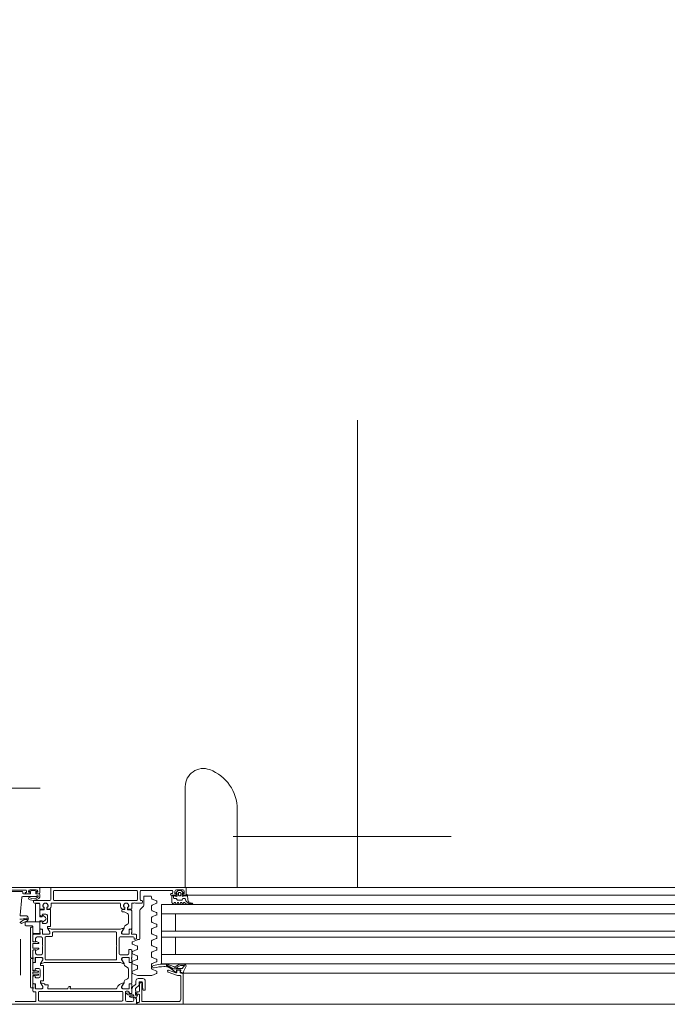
# Model space of a CAD drawing. Header units: centimetres. Extents: x -2424 to 1783, y 5 to 2907.
# Tile 85 of 99: x 392 to 434, y 1664 to 1727. Entities that reach past the tile are written whole.
import ezdxf

# ---------------------------------------------------------------- set-up
doc = ezdxf.new("R2010")
doc.units = ezdxf.units.CM
doc.linetypes.add('Dash', pattern=[60, 30, -30])
doc.linetypes.add('Długa kreska', pattern=[142.875, 95.25, -47.625])
for name, color, linetype, lineweight in [('A-DETL', 90, 'Continuous', 9), ('A-DETL-GENF', 92, 'Continuous', 9), ('A-DOOR', 31, 'Continuous', 13)]:
    doc.layers.add(name, color=color, linetype=linetype, lineweight=lineweight)

msp = doc.modelspace()

# ---------------------------------------------------------------- linework, layer by layer
at = {"layer": 'A-DETL', "color": 251, "linetype": 'Długa kreska', "lineweight": 9}
msp.add_line((536.377, 1678.001), (3.377, 1678.001), dxfattribs=at)
at = {"layer": 'A-DETL', "color": 251, "linetype": 'Dash', "lineweight": 9}
msp.add_line((419.89, 1674.891), (405.89, 1674.891), dxfattribs=at)
msp.add_open_spline([(413.877, 1671.626), (413.877, 2096.657), (413.877, 2119.326), (413.877, 2190.854), (413.877, 2616.826)], degree=3, knots=[0, 0, 0, 0, 5.678351, 11.366988, 11.366988, 11.366988, 11.366988], dxfattribs=at)
at = {"layer": 'A-DETL-GENF', "color": 251, "lineweight": 9}
for p, q in [((339.277, 1671.626), (488.477, 1671.626)), ((468.377, 1671.126), (406.227, 1671.126)), ((468.377, 1670.526), (406.227, 1670.526)), ((468.377, 1669.926), (406.227, 1669.926)), ((468.377, 1668.826), (406.227, 1668.826)), ((468.377, 1668.426), (406.227, 1668.426)), ((468.377, 1667.326), (406.227, 1667.326)), ((468.377, 1666.726), (406.227, 1666.726)), ((406.227, 1666.126), (472.957, 1666.126)), ((489.377, 1664.126), (338.377, 1664.126))]:
    msp.add_line(p, q, dxfattribs=at)
at = {"layer": 'A-DOOR', "color": 251, "lineweight": 9}
for p, q in [((402.81, 1678.099), (402.81, 1671.626)), ((406.143, 1671.626), (406.143, 1676.642)), ((381.627, 1671.626), (393.427, 1671.626)), ((392.567, 1671.456), (391.277, 1671.456)), ((392.327, 1671.371), (391.477, 1671.371)), ((392.377, 1671.276), (392.377, 1671.321)), ((392.38, 1671.046), (393.22, 1671.046)), ((392.797, 1671.226), (392.587, 1671.226)), ((392.797, 1671.346), (392.847, 1671.346)), ((393.247, 1671.476), (392.847, 1671.476)), ((393.247, 1671.346), (393.297, 1671.346)), ((393.427, 1671.226), (393.297, 1671.226)), ((393.477, 1671.576), (393.477, 1671.276)), ((393.477, 1670.996), (393.477, 1671.176)), ((394.177, 1671.576), (394.177, 1670.846)), ((402.827, 1671.626), (394.227, 1671.626)), ((394.347, 1670.846), (394.347, 1671.376)), ((394.397, 1671.426), (399.697, 1671.426)), ((399.747, 1671.376), (399.747, 1670.846)), ((399.917, 1670.846), (399.917, 1671.376)), ((399.967, 1671.426), (401.967, 1671.426)), ((400.147, 1671.026), (400.147, 1670.467)), ((400.597, 1671.076), (400.197, 1671.076)), ((400.647, 1670.929), (400.647, 1671.026)), ((401.867, 1671.196), (401.867, 1671.176)), ((401.967, 1671.246), (401.917, 1671.246)), ((401.917, 1671.126), (402.197, 1671.126)), ((402.187, 1671.096), (401.977, 1671.096)), ((402.017, 1671.376), (402.017, 1671.296)), ((402.049, 1671.096), (402.049, 1670.976)), ((402.33, 1671.411), (402.226, 1671.307)), ((402.247, 1671.476), (402.647, 1671.476)), ((402.247, 1671.256), (402.257, 1671.256)), ((402.287, 1671.226), (402.287, 1671.096)), ((402.529, 1671.426), (402.365, 1671.426)), ((402.367, 1671.146), (402.367, 1671.256)), ((402.417, 1671.306), (402.477, 1671.306)), ((402.477, 1671.096), (402.417, 1671.096)), ((402.527, 1671.256), (402.527, 1671.146)), ((402.668, 1671.307), (402.564, 1671.411)), ((402.607, 1671.096), (402.607, 1671.226)), ((402.637, 1671.256), (402.647, 1671.256)), ((402.697, 1671.126), (402.827, 1671.126)), ((402.827, 1671.626), (408.027, 1671.626)), ((402.877, 1671.176), (402.877, 1671.576)), ((402.974, 1670.828), (402.947, 1671.136)), ((402.949, 1671.126), (408.027, 1671.126)), ((392.21, 1669.857), (392.33, 1671.001)), ((393.077, 1670.746), (393.077, 1670.676)), ((394.127, 1670.796), (393.127, 1670.796)), ((393.127, 1670.626), (393.427, 1670.626)), ((393.477, 1670.576), (393.477, 1670.276)), ((394.197, 1670.426), (394.197, 1670.576)), ((394.247, 1670.626), (398.607, 1670.626)), ((399.697, 1670.796), (394.397, 1670.796)), ((398.657, 1670.576), (398.657, 1670.426)), ((399.377, 1670.276), (399.377, 1670.576)), ((399.427, 1670.626), (399.517, 1670.626)), ((399.617, 1670.626), (400.017, 1670.626)), ((400.118, 1670.396), (399.926, 1670.205)), ((400.017, 1670.796), (399.967, 1670.796)), ((400.067, 1670.676), (400.067, 1670.746)), ((400.647, 1670.179), (400.647, 1670.442)), ((400.966, 1670.763), (400.678, 1670.883)), ((400.678, 1670.488), (400.966, 1670.608)), ((400.996, 1670.723), (400.996, 1670.648)), ((402.085, 1670.575), (402.108, 1670.636)), ((402.099, 1670.926), (402.21, 1670.926)), ((402.185, 1670.636), (402.208, 1670.575)), ((402.253, 1670.901), (402.294, 1670.831)), ((402.285, 1670.575), (402.308, 1670.636)), ((402.337, 1670.806), (402.561, 1670.806)), ((402.385, 1670.636), (402.408, 1670.575)), ((402.485, 1670.575), (402.508, 1670.636)), ((402.585, 1670.636), (402.608, 1670.575)), ((402.604, 1670.831), (402.644, 1670.901)), ((402.687, 1670.586), (402.687, 1670.626)), ((402.688, 1670.926), (402.753, 1670.926)), ((402.986, 1670.546), (403.253, 1670.546)), ((403.261, 1670.625), (403.135, 1670.649)), ((403.251, 1670.568), (403.278, 1670.554)), ((392.555, 1669.809), (392.261, 1669.801)), ((393.477, 1669.88), (393.477, 1670.143)), ((393.495, 1670.163), (393.739, 1670.184)), ((393.527, 1670.226), (393.717, 1670.226)), ((393.595, 1669.771), (393.551, 1669.783)), ((393.627, 1669.871), (393.627, 1669.796)), ((393.857, 1669.921), (393.677, 1669.921)), ((393.714, 1670.356), (393.681, 1670.356)), ((393.737, 1670.366), (393.701, 1670.366)), ((393.737, 1670.244), (393.744, 1670.323)), ((393.757, 1670.204), (393.757, 1670.346)), ((393.917, 1670.346), (393.917, 1670.221)), ((393.929, 1670.323), (393.936, 1670.244)), ((393.972, 1670.366), (393.937, 1670.366)), ((393.937, 1670.201), (394.137, 1670.201)), ((393.956, 1670.226), (393.997, 1670.226)), ((393.957, 1669.421), (393.957, 1669.821)), ((393.993, 1670.356), (393.959, 1670.356)), ((394.157, 1670.181), (394.157, 1669.141)), ((398.747, 1670.181), (398.747, 1670.091)), ((398.917, 1670.201), (398.767, 1670.201)), ((398.857, 1670.226), (398.897, 1670.226)), ((398.894, 1670.356), (398.861, 1670.356)), ((398.881, 1670.366), (398.917, 1670.366)), ((398.917, 1670.244), (398.924, 1670.323)), ((398.937, 1670.346), (398.937, 1670.221)), ((399.097, 1670.204), (399.097, 1670.346)), ((399.109, 1670.323), (399.116, 1670.244)), ((399.331, 1670.165), (399.115, 1670.184)), ((399.117, 1670.366), (399.152, 1670.366)), ((399.136, 1670.226), (399.327, 1670.226)), ((399.173, 1670.356), (399.139, 1670.356)), ((399.157, 1669.857), (399.157, 1669.35)), ((399.377, 1668.997), (399.377, 1670.115)), ((399.897, 1670.134), (399.897, 1668.326)), ((400.966, 1670.013), (400.678, 1670.133)), ((400.678, 1669.738), (400.966, 1669.858)), ((400.996, 1669.973), (400.996, 1669.898)), ((408.027, 1669.926), (401.277, 1669.926)), ((392.477, 1669.569), (392.226, 1669.4)), ((392.229, 1669.348), (392.271, 1669.326)), ((392.341, 1669.324), (392.655, 1669.477)), ((392.618, 1669.572), (392.508, 1669.578)), ((392.663, 1669.602), (392.652, 1669.588)), ((393.477, 1668.997), (393.477, 1669.361)), ((393.551, 1669.458), (393.595, 1669.47)), ((393.627, 1669.446), (393.627, 1669.371)), ((393.677, 1669.321), (393.857, 1669.321)), ((394.137, 1669.121), (393.987, 1669.121)), ((399.107, 1669.263), (398.937, 1669.165)), ((400.647, 1669.429), (400.647, 1669.692)), ((400.966, 1669.263), (400.678, 1669.383)), ((400.996, 1669.223), (400.996, 1669.148)), ((392.877, 1667.136), (392.877, 1669.026)), ((393.027, 1668.576), (393.027, 1668.186)), ((393.477, 1668.626), (393.077, 1668.626)), ((393.477, 1668.916), (393.477, 1668.726)), ((393.497, 1668.697), (393.497, 1668.654)), ((393.606, 1668.946), (393.507, 1668.946)), ((393.607, 1668.947), (393.527, 1668.947)), ((393.636, 1668.646), (393.636, 1668.916)), ((393.637, 1668.677), (393.637, 1668.917)), ((394.077, 1668.626), (393.656, 1668.626)), ((394.021, 1668.627), (393.687, 1668.627)), ((393.967, 1669.101), (393.967, 1669.034)), ((393.974, 1669.009), (394.108, 1668.777)), ((398.657, 1668.946), (394.197, 1668.946)), ((394.297, 1668.526), (394.297, 1668.726)), ((394.347, 1668.776), (398.357, 1668.776)), ((398.407, 1668.726), (398.407, 1667.926)), ((398.88, 1669.009), (398.746, 1668.777)), ((399.198, 1668.626), (398.777, 1668.626)), ((398.832, 1668.627), (399.167, 1668.627)), ((398.887, 1669.079), (398.887, 1669.034)), ((399.217, 1668.677), (399.217, 1668.917)), ((399.218, 1668.916), (399.218, 1668.646)), ((399.247, 1668.947), (399.327, 1668.947)), ((399.347, 1668.946), (399.248, 1668.946)), ((399.357, 1668.654), (399.357, 1668.697)), ((399.377, 1668.726), (399.377, 1668.916)), ((399.627, 1668.626), (399.377, 1668.626)), ((399.677, 1668.356), (399.677, 1668.576)), ((400.647, 1668.679), (400.647, 1668.942)), ((400.678, 1668.988), (400.966, 1669.108)), ((400.966, 1668.513), (400.678, 1668.633)), ((392.227, 1668.298), (392.227, 1666)), ((393.017, 1667.996), (393.017, 1667.756)), ((393.387, 1668.026), (393.047, 1668.026)), ((393.067, 1668.126), (393.217, 1668.126)), ((393.257, 1668.152), (393.399, 1668.085)), ((393.307, 1668.446), (393.557, 1668.446)), ((393.417, 1668.058), (393.417, 1668.056)), ((393.657, 1668.346), (393.657, 1667.926)), ((393.827, 1667.026), (393.827, 1668.426)), ((393.877, 1668.476), (394.247, 1668.476)), ((398.577, 1667.356), (398.577, 1668.396)), ((398.627, 1668.446), (399.477, 1668.446)), ((399.397, 1668.097), (399.397, 1668.034)), ((399.738, 1668.272), (399.428, 1668.143)), ((399.428, 1667.988), (399.716, 1667.868)), ((399.847, 1668.276), (399.757, 1668.276)), ((400.647, 1667.929), (400.647, 1668.192)), ((400.678, 1668.238), (400.966, 1668.358)), ((400.966, 1667.763), (400.678, 1667.883)), ((400.996, 1668.473), (400.996, 1668.398)), ((393.027, 1667.566), (393.027, 1667.126)), ((393.047, 1667.726), (393.387, 1667.726)), ((393.217, 1667.626), (393.067, 1667.626)), ((393.399, 1667.666), (393.257, 1667.599)), ((393.557, 1667.306), (393.307, 1667.306)), ((393.417, 1667.696), (393.417, 1667.693)), ((393.657, 1667.826), (393.657, 1667.406)), ((398.407, 1667.826), (398.407, 1667.026)), ((399.097, 1667.306), (398.627, 1667.306)), ((399.377, 1667.126), (399.377, 1667.596)), ((399.397, 1667.47), (399.397, 1667.407)), ((399.716, 1667.636), (399.428, 1667.517)), ((399.428, 1667.361), (399.716, 1667.242)), ((399.747, 1667.822), (399.747, 1667.682)), ((400.647, 1667.179), (400.647, 1667.442)), ((400.678, 1667.488), (400.966, 1667.608)), ((400.996, 1667.723), (400.996, 1667.648)), ((408.027, 1667.326), (401.277, 1667.326)), ((392.877, 1665.225), (392.877, 1667.025)), ((393.027, 1667.026), (393.027, 1666.836)), ((393.027, 1666.385), (393.027, 1666.755)), ((393.047, 1667.097), (393.047, 1667.054)), ((393.057, 1666.806), (393.156, 1666.806)), ((393.077, 1666.805), (393.157, 1666.805)), ((393.186, 1666.836), (393.186, 1667.106)), ((393.187, 1666.835), (393.187, 1667.075)), ((393.206, 1667.126), (393.627, 1667.126)), ((393.237, 1667.125), (393.571, 1667.125)), ((393.517, 1666.717), (393.517, 1666.646)), ((393.658, 1666.975), (393.524, 1666.742)), ((393.537, 1666.626), (393.687, 1666.626)), ((393.707, 1666.606), (393.707, 1665.646)), ((393.747, 1666.806), (398.657, 1666.806)), ((398.357, 1666.976), (393.877, 1666.976)), ((398.746, 1666.975), (398.88, 1666.742)), ((398.777, 1667.126), (399.198, 1667.126)), ((399.167, 1667.125), (398.832, 1667.125)), ((398.887, 1666.717), (398.887, 1666.672)), ((398.937, 1666.586), (399.107, 1666.488)), ((399.217, 1666.835), (399.217, 1667.075)), ((399.218, 1667.106), (399.218, 1666.836)), ((399.327, 1666.805), (399.247, 1666.805)), ((399.248, 1666.806), (399.347, 1666.806)), ((399.357, 1667.054), (399.357, 1667.097)), ((399.377, 1666.836), (399.377, 1667.026)), ((399.377, 1665.497), (399.377, 1666.755)), ((399.397, 1666.844), (399.397, 1666.781)), ((399.716, 1667.009), (399.428, 1666.89)), ((399.428, 1666.734), (399.716, 1666.615)), ((399.747, 1667.196), (399.747, 1667.056)), ((400.647, 1666.429), (400.647, 1666.692)), ((400.966, 1667.013), (400.678, 1667.133)), ((400.678, 1666.738), (400.966, 1666.858)), ((400.996, 1666.973), (400.996, 1666.898)), ((402.039, 1666.411), (401.609, 1666.662)), ((402.056, 1666.562), (401.643, 1666.705)), ((402.433, 1666.696), (402.266, 1666.605)), ((402.461, 1666.597), (402.343, 1666.533)), ((402.754, 1666.71), (402.49, 1666.71)), ((402.767, 1666.617), (402.543, 1666.617)), ((402.737, 1666.565), (402.811, 1666.694)), ((393.017, 1666.15), (393.017, 1666.1)), ((393.362, 1666.18), (393.047, 1666.18)), ((393.047, 1666.07), (393.362, 1666.07)), ((393.145, 1666.276), (393.101, 1666.288)), ((393.101, 1665.963), (393.145, 1665.975)), ((393.177, 1666.376), (393.177, 1666.301)), ((393.203, 1666.297), (393.37, 1666.252)), ((393.37, 1665.998), (393.203, 1665.953)), ((393.407, 1666.426), (393.227, 1666.426)), ((393.392, 1666.223), (393.392, 1666.21)), ((393.392, 1666.04), (393.392, 1666.027)), ((393.507, 1665.926), (393.507, 1666.326)), ((399.157, 1666.401), (399.157, 1665.85)), ((399.397, 1666.217), (399.397, 1666.154)), ((399.716, 1666.383), (399.428, 1666.263)), ((399.428, 1666.108), (399.738, 1665.979)), ((399.747, 1666.569), (399.747, 1666.429)), ((399.757, 1665.976), (400.637, 1665.976)), ((400.656, 1665.979), (400.966, 1666.108)), ((400.966, 1666.263), (400.678, 1666.383)), ((400.996, 1666.223), (400.996, 1666.148)), ((401.641, 1666.572), (401.88, 1666.428)), ((401.677, 1666.276), (401.677, 1666.244)), ((401.71, 1666.197), (402.309, 1665.979)), ((402.21, 1666.153), (401.744, 1666.323)), ((402.187, 1666.397), (402.089, 1666.397)), ((402.178, 1666.186), (402.205, 1666.186)), ((402.227, 1666.571), (402.186, 1666.516)), ((402.235, 1666.212), (402.247, 1666.314)), ((402.277, 1666.341), (402.488, 1666.341)), ((402.277, 1666.276), (402.277, 1666.2)), ((402.326, 1665.976), (402.477, 1665.976)), ((402.427, 1666.326), (402.327, 1666.326)), ((402.477, 1666.176), (402.477, 1666.276)), ((402.518, 1666.307), (402.506, 1666.217)), ((402.627, 1666.126), (402.527, 1666.126)), ((402.53, 1666.183), (402.67, 1666.156)), ((402.627, 1666.126), (408.027, 1666.126)), ((393.027, 1665.497), (393.027, 1665.866)), ((393.027, 1665.416), (393.027, 1665.226)), ((393.156, 1665.446), (393.057, 1665.446)), ((393.157, 1665.447), (393.077, 1665.447)), ((393.177, 1665.951), (393.177, 1665.876)), ((393.186, 1665.146), (393.186, 1665.416)), ((393.187, 1665.177), (393.187, 1665.417)), ((393.227, 1665.826), (393.407, 1665.826)), ((393.517, 1665.606), (393.517, 1665.534)), ((393.524, 1665.509), (393.658, 1665.277)), ((393.687, 1665.626), (393.537, 1665.626)), ((393.991, 1665.386), (393.827, 1665.386)), ((393.984, 1665.161), (394.02, 1665.35)), ((398.88, 1665.509), (398.746, 1665.277)), ((398.887, 1665.579), (398.887, 1665.534)), ((399.107, 1665.763), (398.937, 1665.665)), ((399.217, 1665.177), (399.217, 1665.417)), ((399.218, 1665.416), (399.218, 1665.146)), ((399.247, 1665.447), (399.327, 1665.447)), ((399.347, 1665.446), (399.248, 1665.446)), ((399.377, 1665.226), (399.377, 1665.416)), ((399.594, 1665.374), (399.51, 1665.315)), ((399.647, 1665.626), (399.647, 1665.476)), ((400.097, 1665.776), (399.797, 1665.776)), ((399.847, 1665.404), (399.847, 1665.526)), ((399.877, 1665.414), (399.877, 1664.966)), ((399.914, 1665.498), (399.882, 1665.436)), ((399.897, 1665.576), (400.007, 1665.576)), ((399.997, 1665.526), (399.958, 1665.526)), ((400.047, 1665.446), (400.047, 1665.476)), ((400.247, 1665.046), (400.247, 1665.626)), ((402.527, 1665.926), (402.527, 1664.446)), ((393.027, 1665.126), (393.027, 1664.986)), ((393.047, 1665.197), (393.047, 1665.154)), ((393.077, 1664.936), (393.177, 1664.936)), ((393.627, 1665.126), (393.206, 1665.126)), ((393.227, 1664.886), (393.227, 1664.346)), ((393.571, 1665.127), (393.237, 1665.127)), ((393.397, 1664.376), (393.397, 1664.906)), ((393.447, 1664.956), (398.747, 1664.956)), ((395.257, 1665.126), (394.013, 1665.126)), ((395.277, 1665.156), (395.277, 1665.146)), ((395.432, 1665.276), (395.397, 1665.276)), ((398.377, 1665.126), (395.447, 1665.126)), ((399.198, 1665.126), (398.777, 1665.126)), ((398.797, 1664.906), (398.797, 1664.376)), ((398.832, 1665.127), (399.167, 1665.127)), ((398.967, 1664.406), (398.967, 1664.916)), ((399.017, 1664.966), (399.127, 1664.966)), ((399.018, 1664.814), (399.145, 1664.738)), ((399.193, 1664.867), (399.027, 1664.851)), ((399.171, 1664.731), (399.467, 1664.731)), ((399.215, 1664.841), (399.215, 1664.847)), ((399.362, 1664.821), (399.235, 1664.821)), ((399.357, 1665.154), (399.357, 1665.197)), ((399.377, 1664.876), (399.377, 1665.126)), ((399.382, 1665.069), (399.382, 1664.841)), ((399.607, 1665.016), (399.607, 1665.079)), ((399.607, 1664.726), (399.607, 1664.916)), ((399.671, 1665.202), (399.783, 1665.281)), ((399.827, 1664.916), (399.735, 1664.916)), ((399.877, 1664.726), (399.877, 1664.296)), ((400.139, 1665.026), (400.227, 1665.026)), ((393.177, 1664.296), (391.887, 1664.296)), ((398.747, 1664.326), (393.447, 1664.326)), ((399.407, 1664.306), (399.067, 1664.306)), ((399.24, 1664.612), (399.444, 1664.542)), ((399.467, 1664.651), (399.247, 1664.651)), ((402.377, 1664.296), (400.067, 1664.296)), ((402.527, 1664.126), (408.027, 1664.126))]:
    msp.add_line(p, q, dxfattribs=at)
at = {"layer": 'A-DOOR', "color": 251, "lineweight": 9, "flags": 128}
for points in [[(392.867, 1671.326), (392.867, 1671.226), (392.427, 1671.226)], [(392.537, 1671.276), (392.537, 1671.306), (392.617, 1671.306), (392.617, 1671.406)], [(392.747, 1671.376), (392.747, 1671.326), (392.847, 1671.326), (392.847, 1671.276)], [(393.427, 1671.226), (393.227, 1671.226), (393.227, 1671.326)], [(393.247, 1671.276), (393.247, 1671.326), (393.347, 1671.326), (393.347, 1671.376)], [(401.947, 1671.066), (401.947, 1670.666), (402.012, 1670.566)], [(402.247, 1671.176), (402.247, 1671.226), (402.147, 1671.226), (402.147, 1671.376)], [(402.747, 1671.376), (402.747, 1671.226), (402.647, 1671.226), (402.647, 1671.176)], [(402.907, 1671.176), (402.907, 1671.096), (402.707, 1671.096)], [(408.027, 1666.726), (401.277, 1666.726), (401.277, 1670.526), (408.027, 1670.526)], [(398.767, 1670.071), (398.881, 1670.071), (399.107, 1669.944)], [(402.177, 1669.926), (402.177, 1668.826), (401.277, 1668.826), (408.027, 1668.826)], [(392.927, 1669.076), (393.017, 1669.076), (393.017, 1668.176)], [(393.989, 1668.985), (394.127, 1668.746), (394.127, 1668.676)], [(398.727, 1668.676), (398.727, 1668.746), (398.865, 1668.985)], [(393.077, 1668.136), (393.207, 1668.136), (393.207, 1668.346)], [(399.527, 1668.396), (399.527, 1668.306), (399.627, 1668.306)], [(402.177, 1667.326), (402.177, 1668.426), (401.277, 1668.426), (408.027, 1668.426)], [(393.017, 1667.576), (393.017, 1667.086), (392.927, 1667.086)], [(393.207, 1667.406), (393.207, 1667.616), (393.077, 1667.616)], [(399.327, 1667.646), (399.197, 1667.646), (399.197, 1667.406)], [(392.927, 1667.075), (393.017, 1667.075), (393.017, 1666.295)], [(393.677, 1667.076), (393.677, 1667.006), (393.539, 1666.766)], [(398.865, 1666.766), (398.727, 1667.006), (398.727, 1667.076)], [(393.017, 1665.955), (393.017, 1665.175), (392.927, 1665.175)], [(393.047, 1666.265), (393.177, 1666.265), (393.178, 1666.281), (393.177, 1666.265)], [(393.177, 1665.985), (393.178, 1665.969), (393.177, 1665.975), (393.047, 1665.985)], [(399.827, 1664.246), (399.727, 1664.246), (399.727, 1664.126), (402.677, 1664.126), (402.677, 1666.076)], [(402.287, 1666.484), (402.25, 1666.422), (402.586, 1666.422)], [(393.539, 1665.485), (393.677, 1665.246), (393.677, 1665.176)], [(398.727, 1665.176), (398.727, 1665.246), (398.865, 1665.485)], [(400.017, 1664.346), (400.017, 1665.426), (400.027, 1665.426)], [(400.057, 1665.526), (400.057, 1665.276), (400.09, 1665.068)], [(395.427, 1665.146), (395.427, 1665.207), (395.446, 1665.235), (395.452, 1665.256)], [(399.227, 1664.866), (399.227, 1664.826), (399.327, 1664.826)], [(399.664, 1664.519), (399.747, 1664.706), (399.627, 1664.706)], [(399.717, 1664.905), (399.679, 1664.83), (399.677, 1664.776), (399.827, 1664.776)], [(391.027, 1664.126), (399.677, 1664.126), (399.677, 1664.466), (399.567, 1664.576), (399.507, 1664.576), (399.507, 1664.406)], [(399.512, 1664.576), (399.577, 1664.576), (399.631, 1664.514)]]:
    msp.add_lwpolyline(points, dxfattribs=at)
for points in [[(393.207, 1670.556), (393.207, 1669.456)], [(393.417, 1670.606), (393.257, 1670.606)], [(393.643, 1669.81), (393.627, 1669.751), (393.467, 1669.751), (393.467, 1670.556), (393.467, 1669.751), (393.627, 1669.751)], [(393.843, 1669.697), (393.691, 1669.825)], [(392.527, 1669.216), (392.527, 1669.376)], [(392.577, 1669.426), (393.467, 1669.426), (393.467, 1668.726), (393.467, 1669.426)], [(392.977, 1669.166), (392.577, 1669.166)], [(393.027, 1668.726), (393.027, 1669.116)], [(393.197, 1669.426), (393.467, 1669.426), (393.467, 1669.491), (393.627, 1669.491), (393.643, 1669.431), (393.627, 1669.491), (393.467, 1669.491), (393.467, 1669.426)], [(393.691, 1669.416), (393.843, 1669.544)], [(393.417, 1668.676), (393.077, 1668.676)]]:
    msp.add_lwpolyline(points, close=True, dxfattribs=at)
at = {"layer": 'A-DOOR', "color": 251, "lineweight": 9}
for centre, radius, start, end in [((403.972, 1678.099), 1.162, 69.4572, 180), ((403.972, 1678.099), 1.162, 152.3643, 180), ((403.426, 1676.642), 2.718, 0, 69.4572), ((392.327, 1671.321), 0.05, 0, 90), ((392.38, 1670.996), 0.05, 90, 174), ((392.427, 1671.276), 0.05, 180, 270), ((392.587, 1671.276), 0.05, 180, 270), ((392.567, 1671.406), 0.05, 0, 90), ((392.847, 1671.376), 0.1, 90, 180), ((392.797, 1671.366), 0.02, 108.18055, 270), ((393.047, 1670.604), 0.821, 71.81945, 108.18055), ((392.797, 1671.276), 0.05, 270, 0), ((393.062, 1671.325), 0.43, 236.43999, 314.9859), ((392.847, 1671.326), 0.02, 0, 90), ((393.22, 1671.146), 0.1, 270, 315.573), ((393.247, 1671.326), 0.02, 90, 180), ((393.247, 1671.376), 0.1, 0, 90), ((393.297, 1671.276), 0.05, 180, 270), ((393.327, 1671.041), 0.05, 18.03579, 135.573), ((393.297, 1671.366), 0.02, 270, 71.81945), ((393.342, 1671.045), 0.0341, 314.9859, 18.03579), ((393.427, 1671.576), 0.05, 0, 90), ((393.427, 1671.276), 0.05, 270, 0), ((393.427, 1671.176), 0.05, 0, 90), ((394.227, 1671.576), 0.05, 90, 180), ((394.397, 1671.376), 0.05, 90, 180), ((399.697, 1671.376), 0.05, 0, 90), ((399.967, 1671.376), 0.05, 90, 180), ((400.197, 1671.026), 0.05, 90, 180), ((400.597, 1671.026), 0.05, 0, 90), ((401.917, 1671.196), 0.05, 90, 180), ((401.917, 1671.176), 0.05, 180, 270), ((401.977, 1671.066), 0.03, 90, 180), ((401.967, 1671.376), 0.05, 0, 90), ((401.967, 1671.296), 0.05, 270, 0), ((402.247, 1671.376), 0.1, 90, 180), ((402.237, 1671.096), 0.05, 180.00064, 0.00064), ((402.197, 1671.176), 0.05, 270, 0), ((402.247, 1671.286), 0.03, 134.99807, 270.00005), ((402.257, 1671.226), 0.03, 0, 90), ((402.365, 1671.376), 0.05, 90, 135.0277), ((402.417, 1671.256), 0.05, 89.99786, 180.00214), ((402.417, 1671.146), 0.05, 179.99888, 270.00112), ((402.477, 1671.256), 0.05, 359.99786, 90.00214), ((402.477, 1671.146), 0.05, 269.99888, 0.00112), ((402.529, 1671.376), 0.05, 44.97984, 90), ((402.637, 1671.226), 0.03, 90, 180), ((402.657, 1671.096), 0.05, 180, 0), ((402.647, 1671.376), 0.1, 0, 90), ((402.647, 1671.286), 0.03, 270.00548, 44.99659), ((402.697, 1671.176), 0.05, 180, 270), ((402.827, 1671.576), 0.05, 0, 90), ((402.827, 1671.176), 0.05, 270, 0), ((402.907, 1671.136), 0.04, 0.00064, 89.99992), ((392.797, 1670.926), 0.05, 56.43999, 236.43999), ((393.062, 1671.325), 0.53, 236.43999, 321.49462), ((393.127, 1670.746), 0.05, 90, 180), ((393.127, 1670.676), 0.05, 180, 270), ((393.257, 1670.556), 0.05, 90, 180), ((393.257, 1670.556), 0.05, 90, 180), ((393.417, 1670.556), 0.05, 0, 90), ((393.417, 1670.556), 0.05, 0, 90), ((393.427, 1670.576), 0.05, 0, 90), ((393.837, 1670.446), 0.18, 330, 210), ((393.837, 1670.451), 0.16, 327.91535, 212.08465), ((393.997, 1670.426), 0.2, 270, 0), ((394.127, 1670.846), 0.05, 270, 0), ((394.247, 1670.576), 0.05, 90, 180), ((394.397, 1670.846), 0.05, 180, 270), ((398.607, 1670.576), 0.05, 0, 90), ((398.857, 1670.426), 0.2, 180, 270), ((399.017, 1670.446), 0.18, 330, 210), ((399.017, 1670.451), 0.16, 327.91005, 212.08995), ((399.427, 1670.576), 0.05, 90, 180), ((399.567, 1670.573), 0.0725, 46.39718, 133.60282), ((399.697, 1670.846), 0.05, 270, 0), ((399.967, 1670.846), 0.05, 180, 270), ((400.017, 1670.746), 0.05, 0, 90), ((400.017, 1670.676), 0.05, 270, 0), ((400.047, 1670.467), 0.1, 315, 0), ((400.697, 1670.929), 0.05, 180, 247.5), ((400.697, 1670.442), 0.05, 112.5, 180), ((400.947, 1670.717), 0.05, 7.14524, 67.5), ((400.947, 1670.654), 0.05, 292.5, 352.85476), ((402.047, 1670.586), 0.04, 209.99967, 345.00053), ((402.099, 1670.976), 0.05, 180, 270), ((402.147, 1670.626), 0.04, 15.00018, 164.99982), ((402.247, 1670.586), 0.04, 194.99956, 345.00044), ((402.21, 1670.876), 0.05, 30, 90), ((402.337, 1670.856), 0.05, 210, 270), ((402.347, 1670.626), 0.04, 15.00017, 164.99983), ((402.447, 1670.586), 0.04, 194.99956, 345.00044), ((402.547, 1670.626), 0.04, 15.00018, 164.99982), ((402.561, 1670.856), 0.05, 270, 330), ((402.647, 1670.586), 0.04, 194.99972, 0.00022), ((402.688, 1670.876), 0.05, 90, 150), ((402.727, 1670.626), 0.04, 40.32079, 180), ((402.753, 1670.876), 0.05, 12.12661, 90), ((402.986, 1670.846), 0.3, 220.31982, 270.00133), ((403.174, 1670.97), 0.381, 192.65989, 268.10052), ((403.173, 1670.846), 0.2, 185.00821, 258.9975), ((403.127, 1670.248), 0.343, 68.94633, 84.39887), ((403.253, 1670.586), 0.04, 269.91911, 78.98944), ((392.26, 1669.851), 0.05, 174, 271.39185), ((392.56, 1669.624), 0.185, 352.93336, 91.39185), ((393.527, 1670.276), 0.05, 180, 270), ((393.497, 1670.143), 0.02, 95, 180), ((393.577, 1669.88), 0.1, 180, 255), ((393.602, 1669.796), 0.025, 255, 0), ((393.677, 1669.871), 0.05, 90, 180), ((393.672, 1669.802), 0.03, 50, 165), ((393.672, 1669.802), 0.03, 50, 165), ((393.714, 1670.326), 0.03, 355, 90), ((393.717, 1670.246), 0.02, 270, 355), ((393.737, 1670.346), 0.02, 0, 90), ((393.737, 1670.204), 0.02, 275, 0), ((393.857, 1669.821), 0.1, 0, 90), ((393.937, 1670.346), 0.02, 90, 180), ((393.937, 1670.221), 0.02, 180, 270), ((393.959, 1670.326), 0.03, 90, 185), ((393.956, 1670.246), 0.02, 185, 270), ((394.137, 1670.181), 0.02, 0, 90), ((398.767, 1670.181), 0.02, 90, 180), ((398.767, 1670.091), 0.02, 180, 270), ((398.881, 1670.051), 0.02, 60, 90), ((398.894, 1670.326), 0.03, 355, 90), ((398.897, 1670.246), 0.02, 270, 355), ((398.917, 1670.346), 0.02, 0, 90), ((398.917, 1670.221), 0.02, 270, 0), ((399.117, 1670.346), 0.02, 90, 180), ((399.117, 1670.204), 0.02, 180, 265), ((399.057, 1669.857), 0.1, 0, 60), ((399.139, 1670.326), 0.03, 90, 185), ((399.136, 1670.246), 0.02, 185, 270), ((399.327, 1670.276), 0.05, 270, 0), ((399.327, 1670.115), 0.05, 0, 85), ((399.997, 1670.134), 0.1, 135, 180), ((400.697, 1670.179), 0.05, 180, 247.5), ((400.947, 1669.967), 0.05, 7.14524, 67.5), ((400.947, 1669.904), 0.05, 292.5, 352.85476), ((392.042, 1672.088), 2.5, 273.21628, 283.53096), ((392.243, 1669.375), 0.03, 124, 242), ((392.308, 1669.397), 0.08, 242, 294), ((392.505, 1669.528), 0.05, 87, 124), ((392.577, 1669.376), 0.05, 90, 180), ((392.577, 1669.376), 0.05, 90, 180), ((392.577, 1669.216), 0.05, 180, 270), ((392.577, 1669.216), 0.05, 180, 270), ((392.62, 1669.612), 0.04, 267, 323), ((392.635, 1669.623), 0.035, 323, 103.53096), ((392.585, 1669.621), 0.16, 296, 352.93336), ((392.977, 1669.116), 0.05, 0, 90), ((392.977, 1669.116), 0.05, 0, 90), ((393.157, 1669.456), 0.05, 323.1301, 0), ((393.157, 1669.456), 0.05, 323.1301, 0), ((393.577, 1669.361), 0.1, 105, 180), ((393.602, 1669.446), 0.025, 0, 105), ((393.677, 1669.371), 0.05, 180, 270), ((393.672, 1669.439), 0.03, 195, 310), ((393.672, 1669.439), 0.03, 195, 310), ((393.779, 1669.621), 0.1, 310, 50), ((393.779, 1669.621), 0.1, 310, 50), ((393.857, 1669.421), 0.1, 270, 0), ((393.987, 1669.101), 0.02, 90, 180), ((394.137, 1669.141), 0.02, 270, 0), ((398.987, 1669.079), 0.1, 120, 180), ((399.057, 1669.35), 0.1, 300, 0), ((400.697, 1669.692), 0.05, 112.5, 180), ((400.697, 1669.429), 0.05, 180, 247.5), ((400.947, 1669.217), 0.05, 7.14524, 67.5), ((400.947, 1669.154), 0.05, 292.5, 352.85476), ((392.927, 1669.026), 0.05, 90, 180), ((393.077, 1668.726), 0.05, 180, 270), ((393.077, 1668.726), 0.05, 180, 270), ((393.077, 1668.576), 0.05, 90, 180), ((393.417, 1668.726), 0.05, 270, 0), ((393.417, 1668.726), 0.05, 270, 0), ((393.527, 1668.997), 0.05, 180, 270), ((393.507, 1668.916), 0.03, 90, 180), ((393.467, 1668.697), 0.03, 0, 70.52878), ((393.467, 1668.654), 0.03, 289.47122, 0), ((393.606, 1668.916), 0.03, 0, 90), ((393.607, 1668.917), 0.03, 0, 90), ((393.656, 1668.646), 0.02, 180, 270), ((393.687, 1668.677), 0.05, 180, 270), ((394.017, 1669.034), 0.05, 180, 210), ((394.001, 1668.992), 0.0138, 84.67141, 210), ((393.955, 1668.508), 0.5, 61.13954, 84.67141), ((394.021, 1668.727), 0.1, 270, 30), ((394.077, 1668.676), 0.05, 270, 0), ((394.247, 1668.526), 0.05, 270, 0), ((394.347, 1668.726), 0.05, 90, 180), ((398.357, 1668.726), 0.05, 0, 90), ((398.898, 1668.508), 0.5, 95.32859, 118.86046), ((398.777, 1668.676), 0.05, 180, 270), ((398.832, 1668.727), 0.1, 150, 270), ((398.853, 1668.992), 0.0138, 330, 95.32859), ((398.837, 1669.034), 0.05, 330, 0), ((399.167, 1668.677), 0.05, 270, 0), ((399.198, 1668.646), 0.02, 270, 0), ((399.247, 1668.917), 0.03, 90, 180), ((399.248, 1668.916), 0.03, 90, 180), ((399.327, 1668.997), 0.05, 270, 0), ((399.347, 1668.916), 0.03, 0, 90), ((399.387, 1668.697), 0.03, 109.47122, 180), ((399.387, 1668.654), 0.03, 180, 250.52878), ((399.627, 1668.576), 0.05, 0, 90), ((400.697, 1668.942), 0.05, 112.5, 180), ((400.697, 1668.679), 0.05, 180, 247.5), ((400.947, 1668.467), 0.05, 7.14524, 67.5), ((393.067, 1668.176), 0.05, 180, 270), ((393.047, 1667.996), 0.03, 90, 180), ((393.077, 1668.186), 0.05, 180, 270), ((393.307, 1668.346), 0.1, 90, 180), ((393.245, 1668.124), 0.03, 65, 158.28824), ((393.387, 1668.056), 0.03, 270, 0), ((393.387, 1668.058), 0.03, 0, 65), ((393.557, 1668.346), 0.1, 0, 90), ((393.604, 1667.876), 0.0725, 316.39718, 43.60282), ((393.877, 1668.426), 0.05, 90, 180), ((398.354, 1667.876), 0.0725, 316.39718, 43.60282), ((398.627, 1668.396), 0.05, 90, 180), ((399.447, 1668.097), 0.05, 112.5, 180), ((399.447, 1668.034), 0.05, 180, 247.5), ((399.477, 1668.396), 0.05, 0, 90), ((399.627, 1668.356), 0.05, 270, 0), ((399.697, 1667.822), 0.05, 0, 67.5), ((399.757, 1668.226), 0.05, 90, 112.5), ((399.847, 1668.326), 0.05, 270, 0), ((400.697, 1668.192), 0.05, 112.5, 180), ((400.697, 1667.929), 0.05, 180, 247.5), ((400.947, 1668.404), 0.05, 292.5, 352.85476), ((393.047, 1667.756), 0.03, 180, 270), ((393.067, 1667.576), 0.05, 90, 180), ((393.077, 1667.566), 0.05, 90, 180), ((393.307, 1667.406), 0.1, 180, 270), ((393.245, 1667.627), 0.03, 201.71176, 295), ((393.387, 1667.696), 0.03, 0, 90), ((393.387, 1667.693), 0.03, 295, 0), ((393.557, 1667.406), 0.1, 270, 0), ((398.627, 1667.356), 0.05, 180, 270), ((399.097, 1667.406), 0.1, 270, 0), ((399.327, 1667.596), 0.05, 0, 90), ((399.447, 1667.47), 0.05, 112.5, 180), ((399.447, 1667.407), 0.05, 180, 247.5), ((399.697, 1667.682), 0.05, 292.5, 0), ((399.697, 1667.196), 0.05, 0, 67.5), ((400.697, 1667.442), 0.05, 112.5, 180), ((400.947, 1667.717), 0.05, 7.14524, 67.5), ((400.947, 1667.654), 0.05, 292.5, 352.85476), ((392.927, 1667.136), 0.05, 180, 270), ((392.927, 1667.025), 0.05, 90, 180), ((393.017, 1667.097), 0.03, 0, 70.52878), ((393.017, 1667.054), 0.03, 289.47122, 0), ((393.057, 1666.836), 0.03, 180, 270), ((393.077, 1666.755), 0.05, 90, 180), ((393.156, 1666.836), 0.03, 270, 0), ((393.157, 1666.835), 0.03, 270, 0), ((393.206, 1667.106), 0.02, 90, 180), ((393.237, 1667.075), 0.05, 90, 180), ((393.567, 1666.717), 0.05, 150, 180), ((393.537, 1666.646), 0.02, 180, 270), ((393.551, 1666.759), 0.0138, 150, 275.32859), ((393.505, 1667.243), 0.5, 275.32859, 298.86046), ((393.571, 1667.025), 0.1, 330, 90), ((393.627, 1667.076), 0.05, 0, 90), ((393.687, 1666.606), 0.02, 0, 90), ((393.877, 1667.026), 0.05, 180, 270), ((398.357, 1667.026), 0.05, 270, 0), ((398.898, 1667.243), 0.5, 241.13954, 264.67141), ((398.777, 1667.076), 0.05, 90, 180), ((398.832, 1667.025), 0.1, 90, 210), ((398.853, 1666.759), 0.0138, 264.67141, 30), ((398.837, 1666.717), 0.05, 0, 30), ((398.987, 1666.672), 0.1, 180, 240), ((399.167, 1667.075), 0.05, 0, 90), ((399.198, 1667.106), 0.02, 0, 90), ((399.247, 1666.835), 0.03, 180, 270), ((399.248, 1666.836), 0.03, 180, 270), ((399.327, 1666.755), 0.05, 0, 90), ((399.347, 1666.836), 0.03, 270, 0), ((399.387, 1667.097), 0.03, 109.47122, 180), ((399.387, 1667.054), 0.03, 180, 250.52878), ((399.447, 1666.844), 0.05, 112.5, 180), ((399.447, 1666.781), 0.05, 180, 247.5), ((399.697, 1667.056), 0.05, 292.5, 0), ((399.697, 1666.569), 0.05, 0, 67.5), ((400.697, 1667.179), 0.05, 180, 247.5), ((400.697, 1666.692), 0.05, 112.5, 180), ((400.792, 1666.541), 0.08, 103.47035, 285.30097), ((401.509, 1663.717), 2.994, 87.88171, 104.22771), ((400.947, 1666.967), 0.05, 7.14524, 67.5), ((400.947, 1666.904), 0.05, 292.5, 352.85476), ((401.68, 1666.637), 0.075, 159.98506, 238.8937), ((401.617, 1666.629), 0.08, 70.98988, 87.88943), ((402.323, 1666.499), 0.12, 118.63337, 143.63337), ((402.49, 1666.59), 0.12, 89.99611, 118.63337), ((402.542, 1666.448), 0.17, 89.92719, 118.53659), ((402.75, 1666.591), 0.12, 325.94898, 88.00766), ((393.047, 1666.295), 0.03, 180, 270), ((393.047, 1666.15), 0.03, 90, 180), ((393.047, 1666.1), 0.03, 180, 270), ((393.047, 1665.955), 0.03, 90, 180), ((393.127, 1666.385), 0.1, 180, 255), ((393.127, 1665.866), 0.1, 105, 180), ((393.152, 1666.301), 0.025, 255, 0), ((393.152, 1665.951), 0.025, 0, 105), ((393.227, 1666.376), 0.05, 90, 180), ((393.198, 1666.278), 0.02, 75, 170), ((393.198, 1665.972), 0.02, 190, 285), ((393.362, 1666.21), 0.03, 270, 0), ((393.362, 1666.04), 0.03, 0, 90), ((393.362, 1666.223), 0.03, 0, 75), ((393.362, 1666.027), 0.03, 285, 0), ((393.407, 1666.326), 0.1, 0, 90), ((399.057, 1666.401), 0.1, 0, 60), ((399.447, 1666.217), 0.05, 112.5, 180), ((399.447, 1666.154), 0.05, 180, 247.5), ((399.697, 1666.429), 0.05, 292.5, 0), ((399.757, 1666.026), 0.05, 247.5, 270), ((400.637, 1666.026), 0.05, 270, 292.5), ((400.697, 1666.429), 0.05, 180, 247.5), ((401.509, 1663.717), 2.834, 91.52226, 104.21438), ((400.947, 1666.217), 0.05, 7.14524, 67.5), ((400.947, 1666.154), 0.05, 292.5, 352.85476), ((401.455, 1665.75), 0.8, 63.61388, 91.52864), ((401.727, 1666.276), 0.05, 70, 180), ((401.727, 1666.244), 0.05, 180, 250), ((401.285, 1665.444), 1.15, 40.84823, 62.83026), ((402.089, 1666.497), 0.1, 239.61644, 270), ((402.03, 1666.487), 0.08, 26.95563, 70.98988), ((402.146, 1666.546), 0.05, 206.95563, 323.63337), ((402.178, 1666.216), 0.03, 220.84823, 270), ((402.193, 1666.473), 0.0764, 265.73555, 330.06708), ((402.205, 1666.216), 0.03, 270, 352.94356), ((402.227, 1666.2), 0.05, 250, 0), ((402.277, 1666.311), 0.03, 90, 172.94356), ((402.327, 1666.276), 0.05, 90, 180), ((402.424, 1666.383), 0.17, 118.53659, 143.53659), ((402.326, 1666.026), 0.05, 250, 270), ((402.427, 1666.276), 0.05, 0, 90), ((402.527, 1666.176), 0.05, 180, 270), ((402.477, 1665.926), 0.05, 0, 90), ((402.488, 1666.311), 0.03, 352.79232, 90), ((402.536, 1666.213), 0.03, 171.88201, 259.00591), ((402.586, 1666.482), 0.06, 270, 326.69787), ((402.627, 1666.076), 0.05, 0, 90), ((404.014, 1665.328), 1.777, 136.27343, 140.86446), ((402.676, 1666.186), 0.03, 257.64351, 348.57319), ((403.637, 1665.991), 0.95, 145.94898, 168.57319), ((402.702, 1666.584), 0.04, 314.96394, 330.3746), ((393.077, 1665.497), 0.05, 180, 270), ((393.057, 1665.416), 0.03, 90, 180), ((393.156, 1665.416), 0.03, 0, 90), ((393.157, 1665.417), 0.03, 0, 90), ((393.227, 1665.876), 0.05, 180, 270), ((393.407, 1665.926), 0.1, 270, 0), ((393.537, 1665.606), 0.02, 90, 180), ((393.567, 1665.534), 0.05, 180, 210), ((393.551, 1665.492), 0.0138, 83.85932, 210), ((393.499, 1665.008), 0.5, 48.97478, 83.85932), ((393.687, 1665.646), 0.02, 270, 0), ((393.991, 1665.356), 0.03, 349, 90), ((398.901, 1665.008), 0.5, 95.62258, 162.25158), ((398.853, 1665.492), 0.0138, 330, 95.62258), ((398.837, 1665.534), 0.05, 330, 0), ((398.987, 1665.579), 0.1, 120, 180), ((399.057, 1665.85), 0.1, 300, 0), ((399.247, 1665.417), 0.03, 90, 180), ((399.248, 1665.416), 0.03, 90, 180), ((399.327, 1665.497), 0.05, 270, 0), ((399.347, 1665.416), 0.03, 0, 90), ((399.522, 1665.476), 0.125, 305, 0), ((399.797, 1665.626), 0.15, 90, 180), ((399.697, 1665.404), 0.15, 305, 0), ((399.897, 1665.526), 0.05, 90, 180), ((399.927, 1665.414), 0.05, 153, 180), ((399.958, 1665.476), 0.05, 90, 153), ((399.997, 1665.476), 0.05, 0, 90), ((400.007, 1665.526), 0.05, 0, 90), ((400.027, 1665.446), 0.02, 270, 0), ((400.097, 1665.626), 0.15, 0, 90), ((392.927, 1665.225), 0.05, 180, 270), ((393.017, 1665.197), 0.03, 0, 70.52878), ((393.017, 1665.154), 0.03, 289.47122, 0), ((393.077, 1664.986), 0.05, 180, 270), ((393.177, 1664.886), 0.05, 0, 90), ((393.206, 1665.146), 0.02, 180, 270), ((393.237, 1665.177), 0.05, 180, 270), ((393.447, 1664.906), 0.05, 90, 180), ((393.571, 1665.227), 0.1, 270, 30), ((393.627, 1665.176), 0.05, 270, 0), ((394.013, 1665.156), 0.03, 169, 270), ((395.257, 1665.146), 0.02, 270, 0), ((395.397, 1665.156), 0.12, 90, 180), ((395.447, 1665.207), 0.02, 135, 180), ((395.447, 1665.146), 0.02, 180, 270), ((395.432, 1665.256), 0.02, 0, 90), ((395.432, 1665.249), 0.02, 315, 0), ((398.377, 1665.176), 0.05, 270, 342.25158), ((398.777, 1665.176), 0.05, 180, 270), ((398.832, 1665.227), 0.1, 150, 270), ((398.747, 1664.906), 0.05, 0, 90), ((399.017, 1664.916), 0.05, 90, 180), ((399.029, 1664.831), 0.02, 95.5, 238.81503), ((399.127, 1664.866), 0.1, 0, 90), ((399.171, 1664.781), 0.05, 238.81503, 270), ((399.167, 1665.177), 0.05, 270, 0), ((399.195, 1664.847), 0.02, 0, 95.5), ((399.198, 1665.146), 0.02, 270, 0), ((399.235, 1664.841), 0.02, 180, 270), ((399.327, 1664.876), 0.05, 270, 0), ((399.387, 1665.197), 0.03, 109.47122, 180), ((399.387, 1665.154), 0.03, 180, 250.52878), ((399.362, 1664.841), 0.02, 270, 0), ((399.682, 1665.069), 0.3, 125, 180), ((399.467, 1664.691), 0.04, 270, 90), ((399.757, 1665.079), 0.15, 125, 180), ((399.607, 1664.966), 0.05, 270, 90), ((399.627, 1664.726), 0.02, 180, 270), ((399.697, 1664.821), 0.02, 153, 180), ((399.735, 1664.896), 0.02, 90, 153), ((399.827, 1664.966), 0.05, 270, 0), ((399.827, 1664.726), 0.05, 0, 90), ((400.139, 1665.076), 0.05, 189.09028, 270), ((400.227, 1665.046), 0.02, 270, 0), ((393.177, 1664.346), 0.05, 270, 0), ((393.447, 1664.376), 0.05, 180, 270), ((398.747, 1664.376), 0.05, 270, 0), ((399.067, 1664.406), 0.1, 180, 270), ((399.247, 1664.631), 0.02, 90, 251.09542), ((399.407, 1664.406), 0.1, 270, 0), ((399.457, 1664.58), 0.04, 251.09542, 336.18264), ((399.512, 1664.556), 0.02, 90, 156.18264), ((399.646, 1664.527), 0.02, 221.42367, 336.16126), ((399.827, 1664.296), 0.05, 270, 0), ((400.067, 1664.346), 0.05, 180, 270), ((402.377, 1664.446), 0.15, 270, 0)]:
    msp.add_arc(centre, radius, start, end, dxfattribs=at)

doc.saveas('drawing.dxf')
